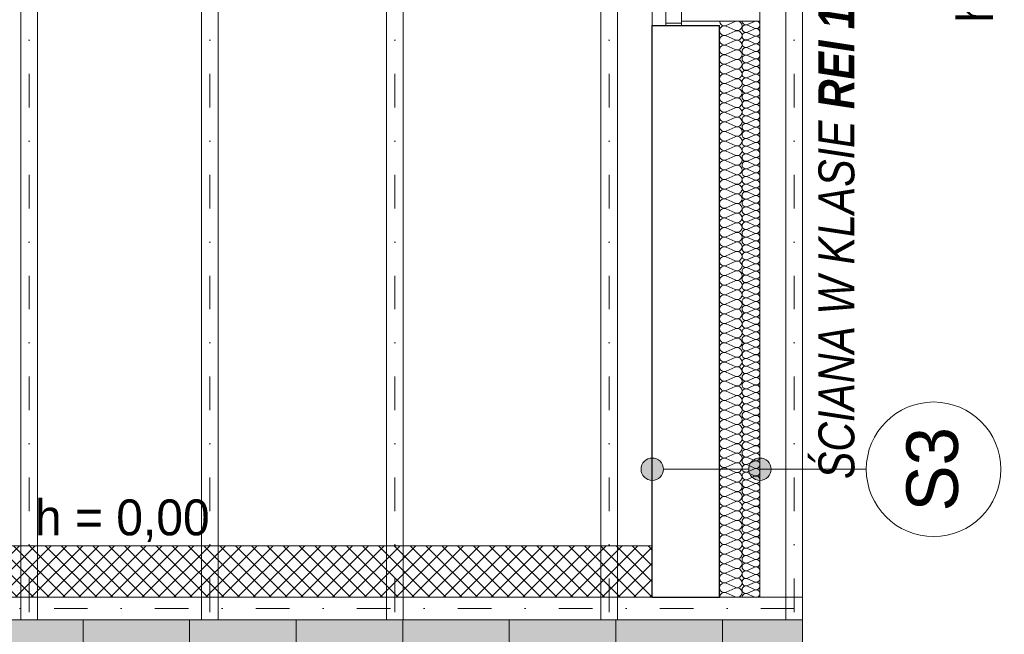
# Model space of a CAD drawing. Extents: x -613240 to -325500, y -25863 to 152403.
# Tile 247 of 254: x -417815 to -413426, y 134888 to 137629. Entities that reach past the tile are written whole.
import ezdxf

# ---------------------------------------------------------------- set-up
doc = ezdxf.new("R2010")
doc.units = 0
doc.header["$MEASUREMENT"] = 0
doc.linetypes.add('Dot & Dashed', pattern=[450, 150, -150, 0, -150])
doc.linetypes.add('Przerywana', pattern=[320, 160, -160])
for name, color, linetype, lineweight, true_color in [('Arch dachowki_Nr_Pióra__81', 7, 'Continuous', 9, 0x6a6a6a), ('Arch ocieplenie_Nr_Pióra__44', 7, 'Continuous', 13, 0x029e21), ('Arch stropy_Nr_Pióra__3', 7, 'Continuous', 18, 0xff6600), ('Arch wykończenie_Nr_Pióra__3', 7, 'Continuous', 18, 0xff6600), ('arch wypelnienia_Nr_Pióra__2', 7, 'Continuous', 13, 0x7f7f7f), ('INWENT KONST. DREWNIANA_Nr_Pióra__2', 7, 'Continuous', 13, 0x7f7f7f)]:
    doc.layers.add(name, color=color, linetype=linetype, lineweight=lineweight, true_color=true_color)
doc.layers.add('Arch ocieplenie', color=7, linetype='Continuous')
doc.layers.add('Arch opisy', color=7, linetype='Continuous')
for name, color, linetype, lineweight in [('Arch opisy_Nr_Pióra__1', 7, 'Continuous', 25), ('Arch opisy_Nr_Pióra__21', 7, 'Continuous', 9), ('INWENT DACH_Nr_Pióra__21', 7, 'Continuous', 9), ('INWENT KONST. DREWNIANA_Nr_Pióra__21', 7, 'Continuous', 9), ('INWENT WYMIARY_Nr_Pióra__21', 7, 'Continuous', 9), ('INWENT. OKNA_Nr_Pióra__21', 7, 'Continuous', 9), ('INWENT. OKNA_Nr_Pióra__5', 7, 'Continuous', 13), ('INWENT.ŚCIANY_Nr_Pióra__1', 7, 'Continuous', 25), ('INWENT.ŚCIANY_Nr_Pióra__21', 7, 'Continuous', 9)]:
    doc.layers.add(name, color=color, linetype=linetype, lineweight=lineweight)
doc.styles.add('GENERATED_STYLE_1', font='txt')
doc.styles.add('GENERATED_STYLE_2', font='txt')
doc.styles.add('GENERATED_STYLE_5', font='txt')

# ---------------------------------------------------------------- blocks, each defined once
blk = doc.blocks.new('Izolacja cieplna 14_237', base_point=(-414594.9, 135052.6))
at = {"layer": 'Arch ocieplenie_Nr_Pióra__44', "linetype": 'Continuous'}
for p, q in [((-414571.1, 137607.1), (-414538.8, 137621.2)), ((-414538.8, 137590.2), (-414571.1, 137604.3)), ((-414571.1, 137573.3), (-414538.8, 137587.4)), ((-414538.8, 137556.4), (-414571.1, 137570.4)), ((-414571.1, 137539.5), (-414538.8, 137553.5)), ((-414538.8, 137522.6), (-414571.1, 137536.6)), ((-414571.1, 137505.7), (-414538.8, 137519.7)), ((-414538.8, 137488.8), (-414571.1, 137502.8)), ((-414571.1, 137471.8), (-414538.8, 137485.9)), ((-414538.8, 137454.9), (-414571.1, 137469)), ((-414571.1, 137438), (-414538.8, 137452.1)), ((-414538.8, 137421.1), (-414571.1, 137435.2)), ((-414571.1, 137404.2), (-414538.8, 137418.3)), ((-414538.8, 137387.3), (-414571.1, 137401.4)), ((-414571.1, 137370.4), (-414538.8, 137384.5)), ((-414538.8, 137353.5), (-414571.1, 137367.6)), ((-414571.1, 137336.6), (-414538.8, 137350.6)), ((-414538.8, 137319.7), (-414571.1, 137333.7)), ((-414571.1, 137302.8), (-414538.8, 137316.8)), ((-414538.8, 137285.9), (-414571.1, 137299.9)), ((-414571.1, 137268.9), (-414538.8, 137283)), ((-414538.8, 137252), (-414571.1, 137266.1)), ((-414571.1, 137235.1), (-414538.8, 137249.2)), ((-414538.8, 137218.2), (-414571.1, 137232.3)), ((-414571.1, 137201.3), (-414538.8, 137215.4)), ((-414538.8, 137184.4), (-414571.1, 137198.5)), ((-414571.1, 137167.5), (-414538.8, 137181.6)), ((-414538.8, 137150.6), (-414571.1, 137164.7)), ((-414571.1, 137133.7), (-414538.8, 137147.8)), ((-414538.8, 137116.8), (-414571.1, 137130.8)), ((-414571.1, 137099.9), (-414538.8, 137113.9)), ((-414538.8, 137083), (-414571.1, 137097)), ((-414571.1, 137066.1), (-414538.8, 137080.1)), ((-414538.8, 137049.1), (-414571.1, 137063.2)), ((-414571.1, 137032.2), (-414538.8, 137046.3)), ((-414538.8, 137015.3), (-414571.1, 137029.4)), ((-414571.1, 136998.4), (-414538.8, 137012.5)), ((-414538.8, 136981.5), (-414571.1, 136995.6)), ((-414571.1, 136964.6), (-414538.8, 136978.7)), ((-414538.8, 136947.7), (-414571.1, 136961.8)), ((-414571.1, 136930.8), (-414538.8, 136944.9)), ((-414538.8, 136913.9), (-414571.1, 136928)), ((-414571.1, 136897), (-414538.8, 136911)), ((-414538.8, 136880.1), (-414571.1, 136894.1)), ((-414571.1, 136863.2), (-414538.8, 136877.2)), ((-414538.8, 136846.3), (-414571.1, 136860.3)), ((-414571.1, 136829.3), (-414538.8, 136843.4)), ((-414538.8, 136812.4), (-414571.1, 136826.5)), ((-414571.1, 136795.5), (-414538.8, 136809.6)), ((-414538.8, 136778.6), (-414571.1, 136792.7)), ((-414571.1, 136761.7), (-414538.8, 136775.8)), ((-414538.8, 136744.8), (-414571.1, 136758.9)), ((-414571.1, 136727.9), (-414538.8, 136742)), ((-414538.8, 136711), (-414571.1, 136725.1)), ((-414571.1, 136694.1), (-414538.8, 136708.2)), ((-414538.8, 136677.2), (-414571.1, 136691.2)), ((-414571.1, 136660.3), (-414538.8, 136674.3)), ((-414538.8, 136643.4), (-414571.1, 136657.4)), ((-414571.1, 136626.5), (-414538.8, 136640.5)), ((-414538.8, 136609.5), (-414571.1, 136623.6)), ((-414571.1, 136592.6), (-414538.8, 136606.7)), ((-414538.8, 136575.7), (-414571.1, 136589.8)), ((-414571.1, 136558.8), (-414538.8, 136572.9)), ((-414538.8, 136541.9), (-414571.1, 136556)), ((-414571.1, 136525), (-414538.8, 136539.1)), ((-414538.8, 136508.1), (-414571.1, 136522.2)), ((-414571.1, 136491.2), (-414538.8, 136505.3)), ((-414538.8, 136474.3), (-414571.1, 136488.4)), ((-414571.1, 136457.4), (-414538.8, 136471.4)), ((-414538.8, 136440.5), (-414571.1, 136454.5)), ((-414571.1, 136423.6), (-414538.8, 136437.6)), ((-414538.8, 136406.7), (-414571.1, 136420.7)), ((-414571.1, 136389.7), (-414538.8, 136403.8)), ((-414538.8, 136372.8), (-414571.1, 136386.9)), ((-414571.1, 136355.9), (-414538.8, 136370)), ((-414538.8, 136339), (-414571.1, 136353.1)), ((-414571.1, 136322.1), (-414538.8, 136336.2)), ((-414538.8, 136305.2), (-414571.1, 136319.3)), ((-414571.1, 136288.3), (-414538.8, 136302.4)), ((-414538.8, 136271.4), (-414571.1, 136285.5)), ((-414571.1, 136254.5), (-414538.8, 136268.5)), ((-414538.8, 136237.6), (-414571.1, 136251.6)), ((-414571.1, 136220.7), (-414538.8, 136234.7)), ((-414538.8, 136203.8), (-414571.1, 136217.8)), ((-414571.1, 136186.9), (-414538.8, 136200.9)), ((-414538.8, 136169.9), (-414571.1, 136184)), ((-414571.1, 136153), (-414538.8, 136167.1)), ((-414538.8, 136136.1), (-414571.1, 136150.2)), ((-414571.1, 136119.2), (-414538.8, 136133.3)), ((-414538.8, 136102.3), (-414571.1, 136116.4)), ((-414571.1, 136085.4), (-414538.8, 136099.5)), ((-414538.8, 136068.5), (-414571.1, 136082.6)), ((-414571.1, 136051.6), (-414538.8, 136065.7)), ((-414538.8, 136034.7), (-414571.1, 136048.7)), ((-414571.1, 136017.8), (-414538.8, 136031.8)), ((-414538.8, 136000.9), (-414571.1, 136014.9)), ((-414571.1, 135984), (-414538.8, 135998)), ((-414538.8, 135967.1), (-414571.1, 135981.1)), ((-414571.1, 135950.1), (-414538.8, 135964.2)), ((-414538.8, 135933.2), (-414571.1, 135947.3)), ((-414571.1, 135916.3), (-414538.8, 135930.4)), ((-414538.8, 135899.4), (-414571.1, 135913.5)), ((-414571.1, 135882.5), (-414538.8, 135896.6)), ((-414538.8, 135865.6), (-414571.1, 135879.7)), ((-414571.1, 135848.7), (-414538.8, 135862.8)), ((-414538.8, 135831.8), (-414571.1, 135845.9)), ((-414571.1, 135814.9), (-414538.8, 135828.9)), ((-414538.8, 135798), (-414571.1, 135812)), ((-414571.1, 135781.1), (-414538.8, 135795.1)), ((-414538.8, 135764.2), (-414571.1, 135778.2)), ((-414571.1, 135747.2), (-414538.8, 135761.3)), ((-414538.8, 135730.3), (-414571.1, 135744.4)), ((-414571.1, 135713.4), (-414538.8, 135727.5)), ((-414538.8, 135696.5), (-414571.1, 135710.6)), ((-414571.1, 135679.6), (-414538.8, 135693.7)), ((-414538.8, 135662.7), (-414571.1, 135676.8)), ((-414571.1, 135645.8), (-414538.8, 135659.9)), ((-414538.8, 135628.9), (-414571.1, 135643)), ((-414571.1, 135612), (-414538.8, 135626.1)), ((-414538.8, 135595.1), (-414571.1, 135609.1)), ((-414571.1, 135578.2), (-414538.8, 135592.2)), ((-414538.8, 135561.3), (-414571.1, 135575.3)), ((-414571.1, 135544.4), (-414538.8, 135558.4)), ((-414538.8, 135527.4), (-414571.1, 135541.5)), ((-414571.1, 135510.5), (-414538.8, 135524.6)), ((-414538.8, 135493.6), (-414571.1, 135507.7)), ((-414571.1, 135476.7), (-414538.8, 135490.8)), ((-414538.8, 135459.8), (-414571.1, 135473.9)), ((-414571.1, 135442.9), (-414538.8, 135457)), ((-414538.8, 135426), (-414571.1, 135440.1)), ((-414571.1, 135409.1), (-414538.8, 135423.2)), ((-414538.8, 135392.2), (-414571.1, 135406.3)), ((-414571.1, 135375.3), (-414538.8, 135389.3)), ((-414538.8, 135358.4), (-414571.1, 135372.4)), ((-414571.1, 135341.5), (-414538.8, 135355.5)), ((-414538.8, 135324.6), (-414571.1, 135338.6)), ((-414571.1, 135307.6), (-414538.8, 135321.7)), ((-414538.8, 135290.7), (-414571.1, 135304.8)), ((-414571.1, 135273.8), (-414538.8, 135287.9)), ((-414538.8, 135256.9), (-414571.1, 135271)), ((-414571.1, 135240), (-414538.8, 135254.1)), ((-414538.8, 135223.1), (-414571.1, 135237.2)), ((-414571.1, 135206.2), (-414538.8, 135220.3)), ((-414538.8, 135189.3), (-414571.1, 135203.4)), ((-414571.1, 135172.4), (-414538.8, 135186.5)), ((-414538.8, 135155.5), (-414571.1, 135169.5)), ((-414571.1, 135138.6), (-414538.8, 135152.6)), ((-414538.8, 135121.7), (-414571.1, 135135.7)), ((-414571.1, 135104.8), (-414538.8, 135118.8)), ((-414538.8, 135087.8), (-414571.1, 135101.9)), ((-414571.1, 135070.9), (-414538.8, 135085)), ((-414538.8, 135054), (-414571.1, 135068.1))]:
    blk.add_line(p, q, dxfattribs=at)
for centre, start_param, end_param in [((-414577.9, 137588.8), 4.299595, 8.266774), ((-414577.9, 137622.6), 6.283185, 8.266774), ((-414532, 137605.7), 1.158003, 5.125183), ((-414577.9, 137555), 4.299595, 8.266774), ((-414532, 137571.9), 1.158003, 5.125183), ((-414577.9, 137521.1), 4.299595, 8.266774), ((-414532, 137538.1), 1.158003, 5.125183), ((-414532, 137504.2), 1.158003, 5.125183), ((-414577.9, 137487.3), 4.299595, 8.266774), ((-414532, 137470.4), 1.158003, 5.125183), ((-414577.9, 137453.5), 4.299595, 8.266774), ((-414577.9, 137419.7), 4.299595, 8.266774), ((-414532, 137436.6), 1.158003, 5.125183), ((-414577.9, 137385.9), 4.299595, 8.266774), ((-414532, 137402.8), 1.158003, 5.125183), ((-414532, 137369), 1.158003, 5.125183), ((-414577.9, 137352.1), 4.299595, 8.266774), ((-414532, 137335.2), 1.158003, 5.125183), ((-414577.9, 137318.3), 4.299595, 8.266774), ((-414577.9, 137284.4), 4.299595, 8.266774), ((-414532, 137301.3), 1.158003, 5.125183), ((-414577.9, 137250.6), 4.299595, 8.266774), ((-414532, 137267.5), 1.158003, 5.125183), ((-414577.9, 137216.8), 4.299595, 8.266774), ((-414532, 137233.7), 1.158003, 5.125183), ((-414532, 137199.9), 1.158003, 5.125183), ((-414577.9, 137183), 4.299595, 8.266774), ((-414577.9, 137149.2), 4.299595, 8.266774), ((-414532, 137166.1), 1.158003, 5.125183), ((-414577.9, 137115.4), 4.299595, 8.266774), ((-414532, 137132.3), 1.158003, 5.125183), ((-414577.9, 137081.5), 4.299595, 8.266774), ((-414532, 137098.5), 1.158003, 5.125183), ((-414532, 137064.6), 1.158003, 5.125183), ((-414577.9, 137047.7), 4.299595, 8.266774), ((-414532, 137030.8), 1.158003, 5.125183), ((-414577.9, 137013.9), 4.299595, 8.266774), ((-414577.9, 136980.1), 4.299595, 8.266774), ((-414532, 136997), 1.158003, 5.125183), ((-414577.9, 136946.3), 4.299595, 8.266774), ((-414532, 136963.2), 1.158003, 5.125183), ((-414532, 136929.4), 1.158003, 5.125183), ((-414577.9, 136912.5), 4.299595, 8.266774), ((-414532, 136895.6), 1.158003, 5.125183), ((-414577.9, 136878.7), 4.299595, 8.266774), ((-414577.9, 136844.8), 4.299595, 8.266774), ((-414532, 136861.7), 1.158003, 5.125183), ((-414577.9, 136811), 4.299595, 8.266774), ((-414532, 136827.9), 1.158003, 5.125183), ((-414577.9, 136777.2), 4.299595, 8.266774), ((-414532, 136794.1), 1.158003, 5.125183), ((-414532, 136760.3), 1.158003, 5.125183), ((-414577.9, 136743.4), 4.299595, 8.266774), ((-414577.9, 136709.6), 4.299595, 8.266774), ((-414532, 136726.5), 1.158003, 5.125183), ((-414577.9, 136675.8), 4.299595, 8.266774), ((-414532, 136692.7), 1.158003, 5.125183), ((-414577.9, 136641.9), 4.299595, 8.266774), ((-414532, 136658.8), 1.158003, 5.125183), ((-414532, 136625), 1.158003, 5.125183), ((-414577.9, 136608.1), 4.299595, 8.266774), ((-414532, 136591.2), 1.158003, 5.125183), ((-414577.9, 136574.3), 4.299595, 8.266774), ((-414577.9, 136540.5), 4.299595, 8.266774), ((-414532, 136557.4), 1.158003, 5.125183), ((-414577.9, 136506.7), 4.299595, 8.266774), ((-414532, 136523.6), 1.158003, 5.125183), ((-414577.9, 136472.9), 4.299595, 8.266774), ((-414532, 136489.8), 1.158003, 5.125183), ((-414532, 136456), 1.158003, 5.125183), ((-414577.9, 136439), 4.299595, 8.266774), ((-414577.9, 136405.2), 4.299595, 8.266774), ((-414532, 136422.1), 1.158003, 5.125183), ((-414577.9, 136371.4), 4.299595, 8.266774), ((-414532, 136388.3), 1.158003, 5.125183), ((-414577.9, 136337.6), 4.299595, 8.266774), ((-414532, 136354.5), 1.158003, 5.125183), ((-414532, 136320.7), 1.158003, 5.125183), ((-414577.9, 136303.8), 4.299595, 8.266774), ((-414532, 136286.9), 1.158003, 5.125183), ((-414577.9, 136270), 4.299595, 8.266774), ((-414577.9, 136236.2), 4.299595, 8.266774), ((-414532, 136253.1), 1.158003, 5.125183), ((-414577.9, 136202.3), 4.299595, 8.266774), ((-414532, 136219.2), 1.158003, 5.125183), ((-414532, 136185.4), 1.158003, 5.125183), ((-414577.9, 136168.5), 4.299595, 8.266774), ((-414532, 136151.6), 1.158003, 5.125183), ((-414577.9, 136134.7), 4.299595, 8.266774), ((-414577.9, 136100.9), 4.299595, 8.266774), ((-414532, 136117.8), 1.158003, 5.125183), ((-414577.9, 136067.1), 4.299595, 8.266774), ((-414532, 136084), 1.158003, 5.125183), ((-414577.9, 136033.3), 4.299595, 8.266774), ((-414532, 136050.2), 1.158003, 5.125183), ((-414532, 136016.4), 1.158003, 5.125183), ((-414577.9, 135999.4), 4.299595, 8.266774), ((-414577.9, 135965.6), 4.299595, 8.266774), ((-414532, 135982.5), 1.158003, 5.125183), ((-414577.9, 135931.8), 4.299595, 8.266774), ((-414532, 135948.7), 1.158003, 5.125183), ((-414577.9, 135898), 4.299595, 8.266774), ((-414532, 135914.9), 1.158003, 5.125183), ((-414532, 135881.1), 1.158003, 5.125183), ((-414577.9, 135864.2), 4.299595, 8.266774), ((-414532, 135847.3), 1.158003, 5.125183), ((-414577.9, 135830.4), 4.299595, 8.266774), ((-414577.9, 135796.6), 4.299595, 8.266774), ((-414532, 135813.5), 1.158003, 5.125183), ((-414577.9, 135762.7), 4.299595, 8.266774), ((-414532, 135779.6), 1.158003, 5.125183), ((-414532, 135745.8), 1.158003, 5.125183), ((-414577.9, 135728.9), 4.299595, 8.266774), ((-414532, 135712), 1.158003, 5.125183), ((-414577.9, 135695.1), 4.299595, 8.266774), ((-414577.9, 135661.3), 4.299595, 8.266774), ((-414532, 135678.2), 1.158003, 5.125183), ((-414577.9, 135627.5), 4.299595, 8.266774), ((-414532, 135644.4), 1.158003, 5.125183), ((-414577.9, 135593.7), 4.299595, 8.266774), ((-414532, 135610.6), 1.158003, 5.125183), ((-414532, 135576.8), 1.158003, 5.125183), ((-414577.9, 135559.8), 4.299595, 8.266774), ((-414577.9, 135526), 4.299595, 8.266774), ((-414532, 135542.9), 1.158003, 5.125183), ((-414577.9, 135492.2), 4.299595, 8.266774), ((-414532, 135509.1), 1.158003, 5.125183), ((-414577.9, 135458.4), 4.299595, 8.266774), ((-414532, 135475.3), 1.158003, 5.125183), ((-414532, 135441.5), 1.158003, 5.125183), ((-414577.9, 135424.6), 4.299595, 8.266774), ((-414532, 135407.7), 1.158003, 5.125183), ((-414577.9, 135390.8), 4.299595, 8.266774), ((-414577.9, 135357), 4.299595, 8.266774), ((-414532, 135373.9), 1.158003, 5.125183), ((-414577.9, 135323.1), 4.299595, 8.266774), ((-414532, 135340), 1.158003, 5.125183), ((-414532, 135306.2), 1.158003, 5.125183), ((-414577.9, 135289.3), 4.299595, 8.266774), ((-414532, 135272.4), 1.158003, 5.125183), ((-414577.9, 135255.5), 4.299595, 8.266774), ((-414577.9, 135221.7), 4.299595, 8.266774), ((-414532, 135238.6), 1.158003, 5.125183), ((-414577.9, 135187.9), 4.299595, 8.266774), ((-414532, 135204.8), 1.158003, 5.125183), ((-414577.9, 135154.1), 4.299595, 8.266774), ((-414532, 135171), 1.158003, 5.125183), ((-414532, 135137.1), 1.158003, 5.125183), ((-414577.9, 135120.2), 4.299595, 8.266774), ((-414577.9, 135086.4), 4.299595, 8.266774), ((-414532, 135103.3), 1.158003, 5.125183), ((-414577.9, 135052.6), 4.299596, 6.283185), ((-414532, 135069.5), 1.158003, 5.125183)]:
    blk.add_ellipse(centre, major_axis=(-17, 0), ratio=0.993735, start_param=start_param, end_param=end_param, dxfattribs=at)
blk = doc.blocks.new('Izolacja cieplna 14_238', base_point=(-414694.9, 137622.6))
at = {"layer": 'Arch ocieplenie_Nr_Pióra__44', "linetype": 'Continuous'}
for p, q in [((-414624.7, 137620.8), (-414665.1, 137603)), ((-414665.1, 137599.4), (-414624.7, 137581.6)), ((-414624.7, 137578), (-414665.1, 137560.1)), ((-414665.1, 137556.5), (-414624.7, 137538.7)), ((-414624.7, 137535.1), (-414665.1, 137517.3)), ((-414665.1, 137513.7), (-414624.7, 137495.9)), ((-414624.7, 137492.3), (-414665.1, 137474.5)), ((-414665.1, 137470.9), (-414624.7, 137453.1)), ((-414624.7, 137449.5), (-414665.1, 137431.6)), ((-414665.1, 137428), (-414624.7, 137410.2)), ((-414624.7, 137406.6), (-414665.1, 137388.8)), ((-414665.1, 137385.2), (-414624.7, 137367.4)), ((-414624.7, 137363.8), (-414665.1, 137346)), ((-414665.1, 137342.4), (-414624.7, 137324.6)), ((-414624.7, 137321), (-414665.1, 137303.1)), ((-414665.1, 137299.5), (-414624.7, 137281.7)), ((-414624.7, 137278.1), (-414665.1, 137260.3)), ((-414665.1, 137256.7), (-414624.7, 137238.9)), ((-414624.7, 137235.3), (-414665.1, 137217.5)), ((-414665.1, 137213.9), (-414624.7, 137196.1)), ((-414624.7, 137192.5), (-414665.1, 137174.6)), ((-414665.1, 137171), (-414624.7, 137153.2)), ((-414624.7, 137149.6), (-414665.1, 137131.8)), ((-414665.1, 137128.2), (-414624.7, 137110.4)), ((-414624.7, 137106.8), (-414665.1, 137089)), ((-414665.1, 137085.4), (-414624.7, 137067.6)), ((-414624.7, 137064), (-414665.1, 137046.1)), ((-414665.1, 137042.5), (-414624.7, 137024.7)), ((-414624.7, 137021.1), (-414665.1, 137003.3)), ((-414665.1, 136999.7), (-414624.7, 136981.9)), ((-414624.7, 136978.3), (-414665.1, 136960.5)), ((-414665.1, 136956.9), (-414624.7, 136939.1)), ((-414624.7, 136935.5), (-414665.1, 136917.6)), ((-414665.1, 136914), (-414624.7, 136896.2)), ((-414624.7, 136892.6), (-414665.1, 136874.8)), ((-414665.1, 136871.2), (-414624.7, 136853.4)), ((-414624.7, 136849.8), (-414665.1, 136832)), ((-414665.1, 136828.4), (-414624.7, 136810.6)), ((-414624.7, 136807), (-414665.1, 136789.1)), ((-414665.1, 136785.6), (-414624.7, 136767.7)), ((-414624.7, 136764.1), (-414665.1, 136746.3)), ((-414665.1, 136742.7), (-414624.7, 136724.9)), ((-414624.7, 136721.3), (-414665.1, 136703.5)), ((-414665.1, 136699.9), (-414624.7, 136682.1)), ((-414624.7, 136678.5), (-414665.1, 136660.6)), ((-414665.1, 136657.1), (-414624.7, 136639.2)), ((-414624.7, 136635.6), (-414665.1, 136617.8)), ((-414665.1, 136614.2), (-414624.7, 136596.4)), ((-414624.7, 136592.8), (-414665.1, 136575)), ((-414665.1, 136571.4), (-414624.7, 136553.6)), ((-414624.7, 136550), (-414665.1, 136532.1)), ((-414665.1, 136528.6), (-414624.7, 136510.7)), ((-414624.7, 136507.1), (-414665.1, 136489.3)), ((-414665.1, 136485.7), (-414624.7, 136467.9)), ((-414624.7, 136464.3), (-414665.1, 136446.5)), ((-414665.1, 136442.9), (-414624.7, 136425.1)), ((-414624.7, 136421.5), (-414665.1, 136403.7)), ((-414665.1, 136400.1), (-414624.7, 136382.2)), ((-414624.7, 136378.6), (-414665.1, 136360.8)), ((-414665.1, 136357.2), (-414624.7, 136339.4)), ((-414624.7, 136335.8), (-414665.1, 136318)), ((-414665.1, 136314.4), (-414624.7, 136296.6)), ((-414624.7, 136293), (-414665.1, 136275.2)), ((-414665.1, 136271.6), (-414624.7, 136253.7)), ((-414624.7, 136250.1), (-414665.1, 136232.3)), ((-414665.1, 136228.7), (-414624.7, 136210.9)), ((-414624.7, 136207.3), (-414665.1, 136189.5)), ((-414665.1, 136185.9), (-414624.7, 136168.1)), ((-414624.7, 136164.5), (-414665.1, 136146.7)), ((-414665.1, 136143.1), (-414624.7, 136125.2)), ((-414624.7, 136121.6), (-414665.1, 136103.8)), ((-414665.1, 136100.2), (-414624.7, 136082.4)), ((-414624.7, 136078.8), (-414665.1, 136061)), ((-414665.1, 136057.4), (-414624.7, 136039.6)), ((-414624.7, 136036), (-414665.1, 136018.2)), ((-414665.1, 136014.6), (-414624.7, 135996.7)), ((-414624.7, 135993.1), (-414665.1, 135975.3)), ((-414665.1, 135971.7), (-414624.7, 135953.9)), ((-414624.7, 135950.3), (-414665.1, 135932.5)), ((-414665.1, 135928.9), (-414624.7, 135911.1)), ((-414624.7, 135907.5), (-414665.1, 135889.7)), ((-414665.1, 135886.1), (-414624.7, 135868.2)), ((-414624.7, 135864.6), (-414665.1, 135846.8)), ((-414665.1, 135843.2), (-414624.7, 135825.4)), ((-414624.7, 135821.8), (-414665.1, 135804)), ((-414665.1, 135800.4), (-414624.7, 135782.6)), ((-414624.7, 135779), (-414665.1, 135761.2)), ((-414665.1, 135757.6), (-414624.7, 135739.7)), ((-414624.7, 135736.1), (-414665.1, 135718.3)), ((-414665.1, 135714.7), (-414624.7, 135696.9)), ((-414624.7, 135693.3), (-414665.1, 135675.5)), ((-414665.1, 135671.9), (-414624.7, 135654.1)), ((-414624.7, 135650.5), (-414665.1, 135632.7)), ((-414665.1, 135629.1), (-414624.7, 135611.2)), ((-414624.7, 135607.6), (-414665.1, 135589.8)), ((-414665.1, 135586.2), (-414624.7, 135568.4)), ((-414624.7, 135564.8), (-414665.1, 135547)), ((-414665.1, 135543.4), (-414624.7, 135525.6)), ((-414624.7, 135522), (-414665.1, 135504.2)), ((-414665.1, 135500.6), (-414624.7, 135482.7)), ((-414624.7, 135479.1), (-414665.1, 135461.3)), ((-414665.1, 135457.7), (-414624.7, 135439.9)), ((-414624.7, 135436.3), (-414665.1, 135418.5)), ((-414665.1, 135414.9), (-414624.7, 135397.1)), ((-414624.7, 135393.5), (-414665.1, 135375.7)), ((-414665.1, 135372.1), (-414624.7, 135354.2)), ((-414624.7, 135350.6), (-414665.1, 135332.8)), ((-414665.1, 135329.2), (-414624.7, 135311.4)), ((-414624.7, 135307.8), (-414665.1, 135290)), ((-414665.1, 135286.4), (-414624.7, 135268.6)), ((-414624.7, 135265), (-414665.1, 135247.2)), ((-414665.1, 135243.6), (-414624.7, 135225.7)), ((-414624.7, 135222.1), (-414665.1, 135204.3)), ((-414665.1, 135200.7), (-414624.7, 135182.9)), ((-414624.7, 135179.3), (-414665.1, 135161.5)), ((-414665.1, 135157.9), (-414624.7, 135140.1)), ((-414624.7, 135136.5), (-414665.1, 135118.7)), ((-414665.1, 135115.1), (-414624.7, 135097.2)), ((-414624.7, 135093.6), (-414665.1, 135075.8)), ((-414665.1, 135072.2), (-414624.7, 135054.4))]:
    blk.add_line(p, q, dxfattribs=at)
for centre, start_param, end_param in [((-414673.7, 137622.6), 4.712389, 6.695979), ((-414616.2, 137601.2), 5.870392, 9.837571), ((-414673.7, 137579.8), 2.7288, 6.695979), ((-414616.2, 137558.3), 5.870392, 9.837571), ((-414673.7, 137536.9), 2.7288, 6.695979), ((-414616.2, 137515.5), 5.870392, 9.837571), ((-414673.7, 137494.1), 2.7288, 6.695979), ((-414673.7, 137451.3), 2.7288, 6.695979), ((-414616.2, 137472.7), 5.870392, 9.837571), ((-414673.7, 137408.4), 2.7288, 6.695979), ((-414616.2, 137429.8), 5.870392, 9.837571), ((-414673.7, 137365.6), 2.7288, 6.695979), ((-414616.2, 137387), 5.870392, 9.837571), ((-414673.7, 137322.8), 2.7288, 6.695979), ((-414616.2, 137344.2), 5.870392, 9.837571), ((-414673.7, 137279.9), 2.7288, 6.695979), ((-414616.2, 137301.3), 5.870392, 9.837571), ((-414673.7, 137237.1), 2.7288, 6.695979), ((-414616.2, 137258.5), 5.870392, 9.837571), ((-414673.7, 137194.3), 2.7288, 6.695979), ((-414616.2, 137215.7), 5.870392, 9.837571), ((-414673.7, 137151.4), 2.7288, 6.695979), ((-414616.2, 137172.8), 5.870392, 9.837571), ((-414673.7, 137108.6), 2.7288, 6.695979), ((-414616.2, 137130), 5.870392, 9.837571), ((-414673.7, 137065.8), 2.7288, 6.695979), ((-414616.2, 137087.2), 5.870392, 9.837571), ((-414673.7, 137022.9), 2.7288, 6.695979), ((-414616.2, 137044.3), 5.870392, 9.837571), ((-414673.7, 136980.1), 2.7288, 6.695979), ((-414616.2, 137001.5), 5.870392, 9.837571), ((-414673.7, 136937.3), 2.7288, 6.695979), ((-414616.2, 136958.7), 5.870392, 9.837571), ((-414673.7, 136894.4), 2.7288, 6.695979), ((-414616.2, 136915.8), 5.870392, 9.837571), ((-414673.7, 136851.6), 2.7288, 6.695979), ((-414616.2, 136873), 5.870392, 9.837571), ((-414673.7, 136808.8), 2.7288, 6.695979), ((-414616.2, 136830.2), 5.870392, 9.837571), ((-414673.7, 136765.9), 2.7288, 6.695979), ((-414616.2, 136787.3), 5.870392, 9.837571), ((-414673.7, 136723.1), 2.7288, 6.695979), ((-414616.2, 136744.5), 5.870392, 9.837571), ((-414673.7, 136680.3), 2.7288, 6.695979), ((-414616.2, 136701.7), 5.870392, 9.837571), ((-414673.7, 136637.4), 2.7288, 6.695979), ((-414616.2, 136658.9), 5.870392, 9.837571), ((-414673.7, 136594.6), 2.7288, 6.695979), ((-414616.2, 136616), 5.870392, 9.837571), ((-414616.2, 136573.2), 5.870392, 9.837571), ((-414673.7, 136551.8), 2.7288, 6.695979), ((-414616.2, 136530.4), 5.870392, 9.837571), ((-414673.7, 136508.9), 2.7288, 6.695979), ((-414616.2, 136487.5), 5.870392, 9.837571), ((-414673.7, 136466.1), 2.7288, 6.695979), ((-414616.2, 136444.7), 5.870392, 9.837571), ((-414673.7, 136423.3), 2.7288, 6.695979), ((-414616.2, 136401.9), 5.870392, 9.837571), ((-414673.7, 136380.4), 2.7288, 6.695979), ((-414616.2, 136359), 5.870392, 9.837571), ((-414673.7, 136337.6), 2.7288, 6.695979), ((-414616.2, 136316.2), 5.870392, 9.837571), ((-414673.7, 136294.8), 2.7288, 6.695979), ((-414616.2, 136273.4), 5.870392, 9.837571), ((-414673.7, 136251.9), 2.7288, 6.695979), ((-414616.2, 136230.5), 5.870392, 9.837571), ((-414673.7, 136209.1), 2.7288, 6.695979), ((-414616.2, 136187.7), 5.870392, 9.837571), ((-414673.7, 136166.3), 2.7288, 6.695979), ((-414616.2, 136144.9), 5.870392, 9.837571), ((-414673.7, 136123.4), 2.7288, 6.695979), ((-414616.2, 136102), 5.870392, 9.837571), ((-414673.7, 136080.6), 2.7288, 6.695979), ((-414616.2, 136059.2), 5.870392, 9.837571), ((-414673.7, 136037.8), 2.7288, 6.695979), ((-414616.2, 136016.4), 5.870392, 9.837571), ((-414673.7, 135994.9), 2.7288, 6.695979), ((-414616.2, 135973.5), 5.870392, 9.837571), ((-414673.7, 135952.1), 2.7288, 6.695979), ((-414616.2, 135930.7), 5.870392, 9.837571), ((-414673.7, 135909.3), 2.7288, 6.695979), ((-414616.2, 135887.9), 5.870392, 9.837571), ((-414673.7, 135866.4), 2.7288, 6.695979), ((-414616.2, 135845), 5.870392, 9.837571), ((-414673.7, 135823.6), 2.7288, 6.695979), ((-414616.2, 135802.2), 5.870392, 9.837571), ((-414673.7, 135780.8), 2.7288, 6.695979), ((-414616.2, 135759.4), 5.870392, 9.837571), ((-414673.7, 135737.9), 2.7288, 6.695979), ((-414673.7, 135695.1), 2.7288, 6.695979), ((-414616.2, 135716.5), 5.870392, 9.837571), ((-414673.7, 135652.3), 2.7288, 6.695979), ((-414616.2, 135673.7), 5.870392, 9.837571), ((-414673.7, 135609.4), 2.7288, 6.695979), ((-414616.2, 135630.9), 5.870392, 9.837571), ((-414673.7, 135566.6), 2.7288, 6.695979), ((-414616.2, 135588), 5.870392, 9.837571), ((-414673.7, 135523.8), 2.7288, 6.695979), ((-414616.2, 135545.2), 5.870392, 9.837571), ((-414673.7, 135480.9), 2.7288, 6.695979), ((-414616.2, 135502.4), 5.870392, 9.837571), ((-414673.7, 135438.1), 2.7288, 6.695979), ((-414616.2, 135459.5), 5.870392, 9.837571), ((-414673.7, 135395.3), 2.7288, 6.695979), ((-414616.2, 135416.7), 5.870392, 9.837571), ((-414673.7, 135352.4), 2.7288, 6.695979), ((-414616.2, 135373.9), 5.870392, 9.837571), ((-414673.7, 135309.6), 2.7288, 6.695979), ((-414616.2, 135331), 5.870392, 9.837571), ((-414673.7, 135266.8), 2.7288, 6.695979), ((-414616.2, 135288.2), 5.870392, 9.837571), ((-414673.7, 135223.9), 2.7288, 6.695979), ((-414616.2, 135245.4), 5.870392, 9.837571), ((-414673.7, 135181.1), 2.7288, 6.695979), ((-414616.2, 135202.5), 5.870392, 9.837571), ((-414673.7, 135138.3), 2.7288, 6.695979), ((-414616.2, 135159.7), 5.870392, 9.837571), ((-414673.7, 135095.4), 2.7288, 6.695979), ((-414616.2, 135116.9), 5.870392, 9.837571), ((-414673.7, 135052.6), 2.7288, 4.712389), ((-414616.2, 135074), 5.870392, 9.837571)]:
    blk.add_ellipse(centre, major_axis=(0, -21.4), ratio=0.993056, start_param=start_param, end_param=end_param, dxfattribs=at)
blk = doc.blocks.new('Linia_182', base_point=(-414514.9, 135623.7))
at = {"layer": 'Arch opisy_Nr_Pióra__21', "linetype": 'Continuous'}
blk.add_line((-414514.9, 135623.7), (-414040.8, 135623.7), dxfattribs=at)
blk.add_circle((-413740.8, 135623.7), 300, dxfattribs=at)
blk = doc.blocks.new('Linia_183', base_point=(-414994.9, 135623.7))
at = {"layer": 'Arch opisy_Nr_Pióra__21', "linetype": 'Continuous'}
for points in [[(-414944.9, 135623.7), (-414948.8, 135642.8), (-414959.6, 135659), (-414975.8, 135669.9), (-414994.9, 135673.7), (-415014.1, 135669.9), (-415030.3, 135659), (-415041.1, 135642.8), (-415044.9, 135623.7), (-415041.1, 135604.5), (-415030.3, 135588.3), (-415014.1, 135577.5), (-414994.9, 135573.7), (-414975.8, 135577.5), (-414959.6, 135588.3), (-414948.8, 135604.5)], [(-414464.9, 135623.7), (-414468.8, 135642.8), (-414479.6, 135659), (-414495.8, 135669.9), (-414514.9, 135673.7), (-414534.1, 135669.9), (-414550.3, 135659), (-414561.1, 135642.8), (-414564.9, 135623.7), (-414561.1, 135604.5), (-414550.3, 135588.3), (-414534.1, 135577.5), (-414514.9, 135573.7), (-414495.8, 135577.5), (-414479.6, 135588.3), (-414468.8, 135604.5)]]:
    blk.add_hatch(color=256, dxfattribs=at).paths.add_polyline_path(points, flags=0)
blk.add_line((-414944.9, 135623.7), (-414564.9, 135623.7), dxfattribs=at)
for centre in [(-414994.9, 135623.7), (-414514.9, 135623.7)]:
    blk.add_circle(centre, 50, dxfattribs=at)

msp = doc.modelspace()

# ---------------------------------------------------------------- hatches: boundary and pattern name
at = {"layer": 'arch wypelnienia_Nr_Pióra__2', "linetype": 'Continuous'}
h = msp.add_hatch(dxfattribs=at)
h.set_pattern_fill('Grid_5x5_Diagonal', color=256, style=0, pattern_type=2)
h.set_pattern_definition([(45, (0, 0), (-35.355339, 35.355339), []), (135, (0, 0), (35.355339, 35.355339), [])])
h.paths.add_polyline_path([(-429984.9, 135052.6), (-414994.9, 135052.6), (-414994.9, 135282.6), (-429984.9, 135282.6)], flags=0)
at = {"layer": 'arch wypelnienia_Nr_Pióra__2', "linetype": 'Continuous', "lineweight": 0, "true_color": 0x1f1f1f}
h = msp.add_hatch(color=250, dxfattribs=at)
h.paths.add_polyline_path([(-430714.9, 130421.6), (-414324.9, 130421.6), (-414324.9, 134952.6), (-418774.9, 134952.6), (-418774.9, 133092.6), (-419194.9, 133092.6), (-419194.9, 134952.6), (-430714.9, 134952.6)], flags=0)
h.paths.add_polyline_path([(-420299.9, 134088.4), (-420299.9, 134585.6), (-419599.9, 134585.6), (-419599.9, 134088.4)], flags=0)

# ---------------------------------------------------------------- linework, layer by layer
at = {"layer": 'Arch dachowki_Nr_Pióra__81', "linetype": 'Continuous'}
for p, q in [((-417532.4, 130421.6), (-417532.4, 134952.6)), ((-417057.4, 130421.6), (-417057.4, 134952.6)), ((-416582.4, 130421.6), (-416582.4, 134952.6)), ((-416107.4, 130421.6), (-416107.4, 134952.6)), ((-415632.4, 130421.6), (-415632.4, 134952.6)), ((-415157.4, 130421.6), (-415157.4, 134952.6)), ((-414682.4, 130421.6), (-414682.4, 134952.6))]:
    msp.add_line(p, q, dxfattribs=at)
at = {"layer": 'Arch stropy_Nr_Pióra__3', "linetype": 'Continuous'}
msp.add_line((-414994.9, 135282.6), (-429984.9, 135282.6), dxfattribs=at)
at = {"layer": 'Arch wykończenie_Nr_Pióra__3', "linetype": 'Continuous'}
for q in [(-414864.9, 137622.6), (-414514.9, 135052.6)]:
    msp.add_line((-414514.9, 137622.6), q, dxfattribs=at)
at = {"layer": 'INWENT DACH_Nr_Pióra__21', "linetype": 'Przerywana'}
msp.add_line((-414324.9, 143282.6), (-414324.9, 135052.6), dxfattribs=at)
at = {"layer": 'INWENT DACH_Nr_Pióra__21', "linetype": 'Continuous'}
msp.add_line((-414324.9, 135052.6), (-414324.9, 130421.6), dxfattribs=at)
at = {"layer": 'INWENT KONST. DREWNIANA_Nr_Pióra__2', "linetype": 'Continuous'}
for p, q in [((-417809.9, 134952.6), (-417809.9, 140852.6)), ((-417734.9, 134952.6), (-417734.9, 140852.6)), ((-417004.9, 134952.6), (-417004.9, 140852.6)), ((-416929.9, 134952.6), (-416929.9, 140852.6)), ((-416179.9, 134952.6), (-416179.9, 140852.6)), ((-416104.9, 134952.6), (-416104.9, 140852.6)), ((-415224.9, 134952.6), (-415224.9, 140852.6)), ((-415149.9, 134952.6), (-415149.9, 140852.6)), ((-414399.9, 134952.6), (-414399.9, 140852.6)), ((-414324.9, 134952.6), (-414324.9, 140852.6))]:
    msp.add_line(p, q, dxfattribs=at)
at = {"layer": 'INWENT KONST. DREWNIANA_Nr_Pióra__21', "linetype": 'Dot & Dashed'}
for p, q in [((-417772.4, 130485.7), (-417772.4, 140852.6)), ((-416967.4, 130485.7), (-416967.4, 140852.6)), ((-416142.4, 130485.7), (-416142.4, 140852.6)), ((-415187.4, 130485.7), (-415187.4, 140852.6)), ((-414362.4, 130485.7), (-414362.4, 140852.6)), ((-430714.9, 135002.6), (-414324.9, 135002.6))]:
    msp.add_line(p, q, dxfattribs=at)
at = {"layer": 'INWENT KONST. DREWNIANA_Nr_Pióra__21', "linetype": 'Continuous'}
for p, q in [((-414324.9, 135052.6), (-430714.9, 135052.6)), ((-414324.9, 134952.6), (-430714.9, 134952.6))]:
    msp.add_line(p, q, dxfattribs=at)
at = {"layer": 'INWENT. OKNA_Nr_Pióra__5', "linetype": 'Continuous'}
for p, q in [((-414934.9, 138162.6), (-414934.9, 137602.6)), ((-414864.9, 138162.6), (-414864.9, 137602.6)), ((-414864.9, 137612.6), (-414934.9, 137612.6))]:
    msp.add_line(p, q, dxfattribs=at)
at = {"layer": 'INWENT.ŚCIANY_Nr_Pióra__1', "linetype": 'Continuous'}
for p, q in [((-414994.9, 135052.6), (-414994.9, 137602.6)), ((-414994.9, 137602.6), (-414694.9, 137602.6)), ((-414694.9, 135052.6), (-414694.9, 137602.6)), ((-414994.9, 135052.6), (-414694.9, 135052.6))]:
    msp.add_line(p, q, dxfattribs=at)
at = {"layer": 'INWENT.ŚCIANY_Nr_Pióra__21', "linetype": 'Continuous'}
for p, q in [((-414994.9, 137602.6), (-414994.9, 138162.6)), ((-414514.9, 137622.6), (-414514.9, 138142.6))]:
    msp.add_line(p, q, dxfattribs=at)

# ---------------------------------------------------------------- block references
at = {"layer": 'Arch ocieplenie', "color": 104, "linetype": 'Continuous', "lineweight": 13, "true_color": 0x029e21}
for name, p in [('Izolacja cieplna 14_238', (-414694.9, 137622.6)), ('Izolacja cieplna 14_237', (-414594.9, 135052.6))]:
    msp.add_blockref(name, p, dxfattribs=at)
at = {"layer": 'Arch opisy', "linetype": 'Continuous'}
for name, p in [('Linia_182', (-414514.9, 135623.7)), ('Linia_183', (-414994.9, 135623.7))]:
    msp.add_blockref(name, p, dxfattribs=at)

# ---------------------------------------------------------------- texts
at = {"layer": 'Arch opisy_Nr_Pióra__1', "linetype": 'Continuous', "insert": (-413862.2, 135623.7), "char_height": 230, "attachment_point": 2, "rotation": 90, "style": 'GENERATED_STYLE_5'}
msp.add_mtext('{S3}', dxfattribs=at)
at = {"layer": 'INWENT WYMIARY_Nr_Pióra__21', "linetype": 'Continuous', "insert": (-414091.8, 136736), "char_height": 160, "attachment_point": 8, "rotation": 90, "style": 'GENERATED_STYLE_1'}
msp.add_mtext('\\A1;{\\fArial Narrow Zachodni|b0|i1|c0|p34;ŚCIANA W KLASIE \\fArial Narrow Zachodni|b1|i1|c0|p34;REI 120}', dxfattribs=at)
at = {"layer": 'INWENT WYMIARY_Nr_Pióra__21', "linetype": 'Continuous', "insert": (-417357.6, 135299.3), "char_height": 160, "attachment_point": 8, "style": 'GENERATED_STYLE_2'}
msp.add_mtext('{h = 0,00}', dxfattribs=at)
at = {"layer": 'INWENT. OKNA_Nr_Pióra__21', "linetype": 'Continuous', "insert": (-413635.6, 137882.6), "char_height": 160, "attachment_point": 2, "rotation": 90, "style": 'GENERATED_STYLE_5'}
msp.add_mtext('{hp 64}', dxfattribs=at)

doc.saveas('drawing.dxf')
